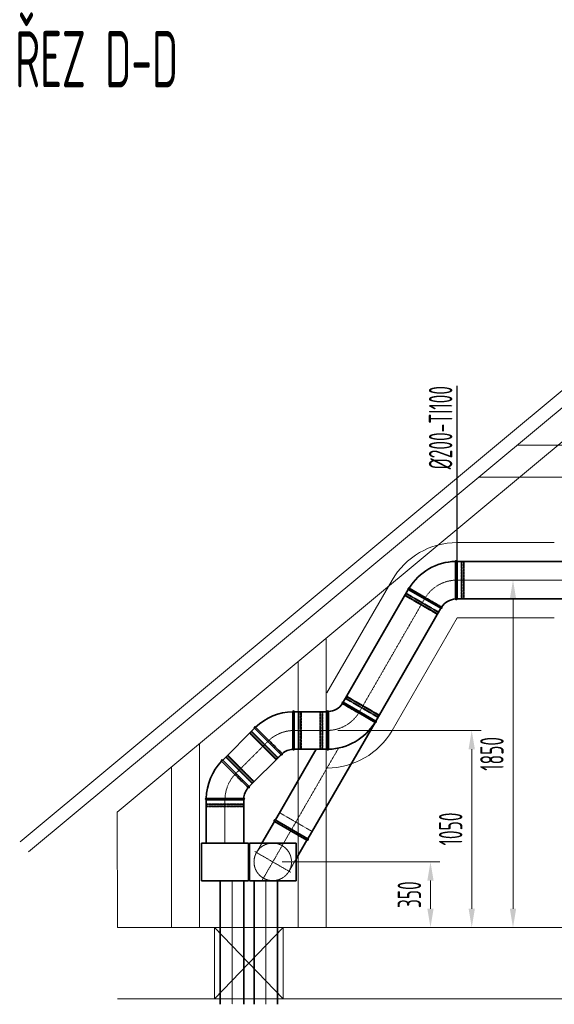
# Model space of a CAD drawing. Header units: millimetres. Extents: x 15940 to 92175, y -24684 to 227664.
# Tile 126 of 132: x 50360 to 53210, y 222050 to 227294. Entities that reach past the tile are written whole.
import ezdxf

# ---------------------------------------------------------------- set-up
doc = ezdxf.new("R2010")
doc.units = ezdxf.units.MM
doc.header["$LTSCALE"] = 0.05
for name, pattern in [('ACAD_ISO02W100', [15, 12, -3]), ('ACAD_ISO10W100', [18, 12, -3, 0, -3]), ('phl_thick', [0])]:
    doc.linetypes.add(name, pattern=pattern)
for name, color, linetype, lineweight in [('VZT_01 SUP (PŘÍVOD) - OBRYS', 5, 'Continuous', 35), ('VZT_02 SUP (PŘÍVOD) - OSA', 5, 'ACAD_ISO10W100', 5), ('VZT_04 SUP (PŘÍVOD) - SKRYTÉ', 5, 'ACAD_ISO02W100', 5), ('VZT_05 ETA (ODVOD) - OBRYS', 6, 'Continuous', 35), ('VZT_06 ETA (ODVOD) - OSA', 6, 'ACAD_ISO10W100', 5), ('VZT_0A SUP (PŘÍVOD)', 5, 'Continuous', 35), ('VZT_0B ETA (ODVOD)', 6, 'Continuous', 35), ('VZT_50 POPIS - OBECNE', 7, 'Continuous', 13), ('VZT_60_KOTY - DIMENZE', 7, 'Continuous', 5), ('VZT_IZOLACE - TEPELNÁ', 6, 'IZOLACE TEPELNA', 5)]:
    doc.layers.add(name, color=color, linetype=linetype, lineweight=lineweight)
doc.layers.add('VZT_03 SUP (PŘÍVOD) - NETISK', color=8, linetype='ACAD_ISO02W100', lineweight=5, plot=False)
doc.layers.add('VZT_07 ETA (ODVOD) - NETISK', color=8, linetype='ACAD_ISO02W100', lineweight=5, plot=False)
doc.styles.add('EVORA_125', font='isocp.shx', dxfattribs={"width": 0.6, "height": 125})
doc.styles.add('ISOCP 2.5', font='isocp.shx', dxfattribs={"width": 0.6, "height": 2.5})
doc.styles.get("Standard").update_dxf_attribs({"font": 'arial.ttf'})
doc.linetypes.add('IZOLACE TEPELNA', pattern='A,12.7,-1.5,["T",Standard,S=2.54,R=0,X=0,Y=-1.27],-3', length=17.2)

msp = doc.modelspace()

# ---------------------------------------------------------------- linework, layer by layer
at = {"layer": 'VZT_01 SUP (PŘÍVOD) - OBRYS'}
for p, q in [((51896.4, 222932), (52254.3, 223551.8)), ((51723.2, 223032), (51940.7, 223408.7)), ((51718.2, 223024.2), (51651.5, 222908.7)), ((51891.4, 222924.3), (51718.2, 223024.2)), ((51895.9, 222932.1), (51722.7, 223032)), ((51891.4, 222924.3), (51834.5, 222825.6))]:
    msp.add_line(p, q, dxfattribs=at)
for points in [[(51609.5, 222708.7), (51609.5, 222050.4)], [(51734.5, 222708.7), (51734.5, 222050.4)]]:
    msp.add_lwpolyline(points, dxfattribs=at)
for centre, start, end in [((51720.4, 223028.1), 60.0232, 240.0232), ((51893.7, 222928.2), 240.0232, 60.0232)]:
    msp.add_arc(centre, 4.5, start, end, dxfattribs=at)
at = {"layer": 'VZT_02 SUP (PŘÍVOD) - OSA', "ltscale": 5}
msp.add_line((52059.9, 223415.1), (51809.8, 222982), dxfattribs=at)
at = {"layer": 'VZT_02 SUP (PŘÍVOD) - OSA', "ltscale": 0.3}
for p, q in [((51809.3, 222982), (51709.4, 222808.8)), ((51709.4, 222808.8), (51614.1, 222863.7)), ((51709.4, 222808.8), (51654.4, 222713.5)), ((51709.4, 222808.8), (51804.7, 222753.8))]:
    msp.add_line(p, q, dxfattribs=at)
at = {"layer": 'VZT_02 SUP (PŘÍVOD) - OSA', "ltscale": 5}
msp.add_lwpolyline([(51672, 222050.4), (51672, 222708.7)], dxfattribs=at)
at = {"layer": 'VZT_03 SUP (PŘÍVOD) - NETISK', "ltscale": 0.4}
for p, q in [((51745.2, 223071), (51722.7, 223032)), ((51918.4, 222971), (51745.2, 223071)), ((51895.9, 222932.1), (51918.4, 222971))]:
    msp.add_line(p, q, dxfattribs=at)
at = {"layer": 'VZT_04 SUP (PŘÍVOD) - SKRYTÉ', "ltscale": 2}
for p, q in [((51651.5, 222908.7), (51622.6, 222858.8)), ((51834.5, 222825.6), (51796, 222758.8))]:
    msp.add_line(p, q, dxfattribs=at)
for start, end in [(330.0232, 150.0232), (150.0232, 330.0232)]:
    msp.add_arc((51709.2, 222808.9), 100, start, end, dxfattribs=at)
at = {"layer": 'VZT_05 ETA (ODVOD) - OBRYS'}
for p, q in [((52683.5, 224309.1), (52683.5, 224409.2)), ((52691.5, 224409.2), (52691.5, 224209.2)), ((52604.9, 224159.2), (52431.7, 224259.2)), ((52522.4, 224216.1), (52435.7, 224266.1)), ((52085.1, 223658.7), (52258.3, 223558.7)), ((51816.1, 223508.7), (51816.1, 223608.7)), ((51824.1, 223608.7), (51824.1, 223408.7)), ((51998.5, 223408.7), (51998.5, 223608.7)), ((52167.6, 223601.9), (52254.3, 223551.8)), ((51753.4, 223379.4), (51611.9, 223520.9)), ((51688.4, 223455.8), (51617.6, 223526.5)), ((52006.5, 223508.8), (52006.5, 223408.7)), ((51507.5, 223274.9), (51436.7, 223345.6)), ((51442.4, 223351.3), (51583.8, 223209.9)), ((51454.6, 223147.2), (51354.5, 223147.2)), ((51554.5, 223139.2), (51354.5, 223139.2))]:
    msp.add_line(p, q, dxfattribs=at)
for points in [[(52691.5, 224409.2), (53470.1, 224409.2)], [(52085.1, 223658.7), (52431.7, 224259.2)], [(52691.5, 224209.2), (53470.1, 224209.2)], [(52258.3, 223558.7), (52604.9, 224159.2)], [(51824.1, 223608.7), (51998.5, 223608.7)], [(51442.4, 223351.3), (51612, 223520.9)], [(51583.8, 223209.9), (51753.4, 223379.4)], [(51824.1, 223408.7), (51998.5, 223408.7)], [(51354.5, 222908.7), (51354.5, 223139.2)], [(51554.5, 222908.7), (51554.5, 223139.2)], [(51429.5, 222050.4), (51429.5, 222708.7)], [(51554.5, 222050.4), (51554.5, 222708.7)]]:
    msp.add_lwpolyline(points, dxfattribs=at)
for centre, radius, start, end in [((52691.5, 224109.2), 300, 91.5291, 148.4729), ((52687.5, 224409.2), 4, 0.001, 180.001), ((52433.7, 224262.7), 4, 60.001, 240.001), ((52691.5, 224109.2), 100, 94.5822, 145.4198), ((52687.5, 224209.2), 4, 184.5822, 0.001), ((52606.9, 224162.7), 4, 240.001, 55.4198), ((51998.5, 223708.7), 100, 274.5822, 325.4198), ((52083.1, 223655.3), 4, 60.001, 235.4198), ((51824.1, 223308.7), 300, 91.5291, 133.4729), ((51820.1, 223608.7), 4, 0.001, 180.001), ((52002.5, 223608.7), 4, 4.5822, 180.001), ((51614.8, 223523.7), 4, 45.001, 225.001), ((51998.5, 223708.7), 300, 271.5291, 328.4729), ((52256.3, 223555.3), 4, 240.001, 60.001), ((51756.2, 223382.3), 4, 225.001, 40.4198), ((51824.1, 223308.7), 100, 94.5822, 130.4198), ((51820.1, 223408.7), 4, 184.5822, 0.001), ((52002.5, 223408.7), 4, 180.001, 0.001), ((51654.5, 223139.2), 300, 136.5291, 178.4729), ((51439.6, 223348.5), 4, 45.001, 225.001), ((51654.5, 223139.2), 100, 139.5822, 175.4198), ((51581, 223207.1), 4, 229.5822, 45.001), ((51354.5, 223143.2), 4, 90.001, 270.001), ((51554.5, 223143.2), 4, 270.001, 85.4198)]:
    msp.add_arc(centre, radius, start, end, dxfattribs=at)
for points, knots in [([(52683.5, 224309.1), (52683.5, 224296.5), (52683.5, 224284), (52683.5, 224260.1), (52683.5, 224249), (52683.5, 224230.2), (52683.6, 224222.6), (52683.6, 224212.1), (52683.6, 224209.2), (52683.6, 224208.9), (52683.6, 224208.9), (52683.6, 224208.9)], [157.533456, 157.533456, 157.533456, 157.533456, 195.393508, 195.393508, 234.551342, 234.551342, 273.721472, 273.721472, 312.806301, 312.806301, 315.294186, 315.294186, 315.294186, 315.294186]), ([(52609.2, 224166), (52609.2, 224166), (52607.3, 224167.1), (52599.5, 224171.5), (52593.5, 224175), (52578.1, 224183.9), (52568.9, 224189.3), (52548.3, 224201.1), (52537.2, 224207.5), (52524.8, 224214.7), (52523.6, 224215.4), (52522.4, 224216.1)], [315.294186, 315.294186, 315.294186, 315.294186, 351.735982, 351.735982, 390.710875, 390.710875, 429.832624, 429.832624, 468.991563, 468.991563, 473.053633, 473.053633, 473.053633, 473.053633]), ([(52080.8, 223652), (52080.8, 223652), (52082.7, 223650.9), (52090.5, 223646.4), (52096.5, 223642.9), (52111.9, 223634), (52121.1, 223628.7), (52141.7, 223616.8), (52152.8, 223610.4), (52165.3, 223603.2), (52166.4, 223602.5), (52167.6, 223601.9)], [315.294186, 315.294186, 315.294186, 315.294186, 351.735982, 351.735982, 390.710875, 390.710875, 429.832624, 429.832624, 468.991563, 468.991563, 473.053633, 473.053633, 473.053633, 473.053633]), ([(52006.5, 223508.8), (52006.5, 223521.4), (52006.5, 223533.9), (52006.5, 223557.8), (52006.5, 223568.9), (52006.5, 223587.7), (52006.5, 223595.3), (52006.5, 223605.8), (52006.5, 223608.7), (52006.5, 223609), (52006.5, 223609.1), (52006.5, 223609.1)], [157.533456, 157.533456, 157.533456, 157.533456, 195.393508, 195.393508, 234.551342, 234.551342, 273.721472, 273.721472, 312.806301, 312.806301, 315.294186, 315.294186, 315.294186, 315.294186]), ([(51816.1, 223508.7), (51816.1, 223496), (51816.1, 223483.5), (51816.1, 223459.7), (51816.1, 223448.6), (51816.1, 223429.7), (51816.1, 223422.2), (51816.1, 223411.7), (51816.1, 223408.8), (51816.1, 223408.4), (51816.1, 223408.4), (51816.1, 223408.4)], [157.533456, 157.533456, 157.533456, 157.533456, 195.393508, 195.393508, 234.551342, 234.551342, 273.721472, 273.721472, 312.806301, 312.806301, 315.294186, 315.294186, 315.294186, 315.294186]), ([(51759.2, 223384.9), (51759.2, 223384.9), (51757.7, 223386.4), (51751.4, 223392.8), (51746.4, 223397.7), (51733.9, 223410.3), (51726.3, 223417.8), (51709.5, 223434.6), (51700.5, 223443.7), (51690.3, 223453.8), (51689.3, 223454.8), (51688.4, 223455.8)], [315.294186, 315.294186, 315.294186, 315.294186, 351.735982, 351.735982, 390.710875, 390.710875, 429.832624, 429.832624, 468.991563, 468.991563, 473.053633, 473.053633, 473.053633, 473.053633]), ([(51507.5, 223274.9), (51516.4, 223266), (51525.3, 223257.1), (51542.1, 223240.2), (51550, 223232.4), (51563.3, 223219.1), (51568.7, 223213.7), (51576.1, 223206.3), (51578.1, 223204.3), (51578.4, 223204), (51578.4, 223204), (51578.4, 223204)], [157.533456, 157.533456, 157.533456, 157.533456, 195.393508, 195.393508, 234.551342, 234.551342, 273.721472, 273.721472, 312.806301, 312.806301, 315.294186, 315.294186, 315.294186, 315.294186]), ([(51554.8, 223147.2), (51554.8, 223147.2), (51552.6, 223147.2), (51543.7, 223147.2), (51536.7, 223147.2), (51518.9, 223147.2), (51508.2, 223147.2), (51484.5, 223147.2), (51471.7, 223147.2), (51457.3, 223147.2), (51456, 223147.2), (51454.6, 223147.2)], [315.294186, 315.294186, 315.294186, 315.294186, 351.735982, 351.735982, 390.710875, 390.710875, 429.832624, 429.832624, 468.991563, 468.991563, 473.053633, 473.053633, 473.053633, 473.053633])]:
    msp.add_open_spline(points, degree=3, knots=knots, dxfattribs=at)
at = {"layer": 'VZT_06 ETA (ODVOD) - OSA', "ltscale": 0.3}
for points in [[(52518.3, 224209.2), (52518.3, 224209.2, -0.267949), (52691.5, 224309.2, -0.267949)], [(52171.7, 223608.7), (52171.7, 223608.7, -0.267949), (51998.5, 223508.7, -0.267949)], [(51682.7, 223450.2), (51682.7, 223450.2, -0.198912), (51824.1, 223508.7, -0.198912)], [(51454.5, 223139.2), (51454.5, 223139.2, -0.198912), (51513.1, 223280.6, -0.198912)]]:
    msp.add_lwpolyline(points, format="xyb", dxfattribs=at)
at = {"layer": 'VZT_06 ETA (ODVOD) - OSA', "ltscale": 5}
for points in [[(53470.1, 224309.2), (52691.5, 224309.2)], [(52518.3, 224209.2), (52171.7, 223608.7)], [(51998.5, 223508.7), (51824.1, 223508.7)], [(51682.7, 223450.2), (51513.1, 223280.6)], [(51454.5, 223139.2), (51454.5, 222908.7)], [(51492, 222708.7), (51492, 222050.4)]]:
    msp.add_lwpolyline(points, dxfattribs=at)
at = {"layer": 'VZT_07 ETA (ODVOD) - NETISK', "ltscale": 0.4}
for p, q in [((52713.5, 224408.2), (52691.5, 224408.2)), ((52713.5, 224210.2), (52713.5, 224408.2)), ((52717, 224407.2), (52713.5, 224407.2)), ((52717, 224209.2), (52717, 224409.2)), ((52717.5, 224409.2), (52717, 224409.2)), ((52717.5, 224209.2), (52717.5, 224409.2)), ((52724.5, 224407.2), (52717.5, 224407.2)), ((52724.5, 224209.2), (52724.5, 224409.2)), ((52725, 224409.2), (52724.5, 224409.2)), ((52725, 224209.2), (52725, 224409.2)), ((52725.5, 224407.2), (52725, 224407.2)), ((52725.5, 224210.2), (52725.5, 224408.2)), ((52729.5, 224408.2), (52725.5, 224408.2)), ((52729.5, 224210.2), (52729.5, 224408.2)), ((52432.6, 224258.7), (52421.6, 224239.6)), ((52415.6, 224229.2), (52413.6, 224225.8)), ((52585.1, 224126.8), (52413.6, 224225.8)), ((52415.2, 224230.6), (52415, 224230.2)), ((52588.2, 224130.2), (52415, 224230.2)), ((52588.4, 224130.6), (52415.2, 224230.6)), ((52587.1, 224130.2), (52415.6, 224229.2)), ((52416.7, 224229.2), (52416.5, 224228.7)), ((52420.5, 224235.7), (52417, 224229.6)), ((52419, 224237.1), (52418.7, 224236.7)), ((52591.9, 224136.7), (52418.7, 224236.7)), ((52592.2, 224137.1), (52419, 224237.1)), ((52422.5, 224239.1), (52420.7, 224236.1)), ((52593.1, 224140.6), (52421.6, 224239.6)), ((52713.5, 224210.2), (52691.5, 224210.2)), ((52717, 224211.2), (52713.5, 224211.2)), ((52717.5, 224209.2), (52717, 224209.2)), ((52724.5, 224211.2), (52717.5, 224211.2)), ((52725, 224209.2), (52724.5, 224209.2)), ((52725.5, 224211.2), (52725, 224211.2)), ((52729.5, 224210.2), (52725.5, 224210.2)), ((52604.1, 224159.7), (52593.1, 224140.6)), ((52587.1, 224130.2), (52585.1, 224126.8)), ((52586.5, 224131.2), (52586.2, 224130.7)), ((52590.2, 224137.7), (52586.7, 224131.6)), ((52588.4, 224130.6), (52588.2, 224130.2)), ((52592.2, 224141.1), (52590.5, 224138.1)), ((52592.2, 224137.1), (52591.9, 224136.7)), ((52085.9, 223658.2), (52096.9, 223677.3)), ((52096.9, 223677.3), (52268.4, 223578.3)), ((52097.8, 223680.8), (52098.1, 223681.3)), ((52097.8, 223680.8), (52271, 223580.8)), ((52097.8, 223676.8), (52099.5, 223679.8)), ((52098.1, 223681.3), (52271.3, 223581.3)), ((52099.8, 223680.3), (52103.3, 223686.3)), ((52101.6, 223687.3), (52101.8, 223687.8)), ((52101.6, 223687.3), (52274.8, 223587.3)), ((52101.8, 223687.8), (52275, 223587.8)), ((52102.9, 223687.7), (52104.9, 223691.1)), ((52102.9, 223687.7), (52274.4, 223588.7)), ((52103.5, 223686.8), (52103.8, 223687.2)), ((52104.9, 223691.1), (52276.4, 223592.2)), ((51846.1, 223607.7), (51824.1, 223607.7)), ((51846.1, 223409.7), (51846.1, 223607.7)), ((51849.6, 223606.7), (51846.1, 223606.7)), ((51849.6, 223408.7), (51849.6, 223608.7)), ((51850.1, 223608.7), (51849.6, 223608.7)), ((51850.1, 223408.7), (51850.1, 223608.7)), ((51857.1, 223606.7), (51850.1, 223606.7)), ((51857.1, 223408.7), (51857.1, 223608.7)), ((51857.6, 223608.7), (51857.1, 223608.7)), ((51857.6, 223408.7), (51857.6, 223608.7)), ((51858.1, 223606.7), (51857.6, 223606.7)), ((51858.1, 223409.7), (51858.1, 223607.7)), ((51862.1, 223607.7), (51858.1, 223607.7)), ((51862.1, 223409.7), (51862.1, 223607.7)), ((51960.5, 223607.7), (51960.5, 223409.7)), ((51960.5, 223607.7), (51964.5, 223607.7)), ((51964.5, 223607.7), (51964.5, 223409.7)), ((51964.5, 223606.7), (51965, 223606.7)), ((51965, 223608.7), (51965, 223408.7)), ((51965, 223608.7), (51965.5, 223608.7)), ((51965.5, 223608.7), (51965.5, 223408.7)), ((51965.5, 223606.7), (51972.5, 223606.7)), ((51972.5, 223608.7), (51972.5, 223408.7)), ((51972.5, 223608.7), (51973, 223608.7)), ((51973, 223608.7), (51973, 223408.7)), ((51973, 223606.7), (51976.5, 223606.7)), ((51976.5, 223607.7), (51976.5, 223409.7)), ((51976.5, 223607.7), (51998.5, 223607.7)), ((52257.4, 223559.2), (52268.4, 223578.3)), ((52267.5, 223578.8), (52269.3, 223581.8)), ((52269.5, 223582.3), (52273, 223588.3)), ((52271, 223580.8), (52271.3, 223581.3)), ((52273.3, 223588.8), (52273.5, 223589.2)), ((52274.4, 223588.7), (52276.4, 223592.2)), ((52274.8, 223587.3), (52275, 223587.8)), ((51612.7, 223520.2), (51597.1, 223504.6)), ((51588.6, 223496.1), (51585.8, 223493.3)), ((51725.8, 223353.3), (51585.8, 223493.3)), ((51588.6, 223497.5), (51588.3, 223497.2)), ((51729.7, 223355.8), (51588.3, 223497.2)), ((51730, 223356.1), (51588.6, 223497.5)), ((51728.6, 223356.1), (51588.6, 223496.1)), ((51589.7, 223495.8), (51589.3, 223495.4)), ((51595, 223501.1), (51590, 223496.1)), ((51593.9, 223502.8), (51593.6, 223502.5)), ((51735, 223361.1), (51593.6, 223502.5)), ((51735.3, 223361.4), (51593.9, 223502.8)), ((51597.8, 223503.9), (51595.3, 223501.4)), ((51737.1, 223364.6), (51597.1, 223504.6)), ((51849.6, 223410.7), (51846.1, 223410.7)), ((51857.1, 223410.7), (51850.1, 223410.7)), ((51858.1, 223410.7), (51857.6, 223410.7)), ((51964.5, 223410.7), (51965, 223410.7)), ((51965.5, 223410.7), (51972.5, 223410.7)), ((51973, 223410.7), (51976.5, 223410.7)), ((51458.7, 223366.2), (51443.1, 223350.6)), ((51598.7, 223226.1), (51458.7, 223366.2)), ((51461.8, 223367.9), (51459.4, 223365.4)), ((51460.8, 223369.7), (51460.4, 223369.3)), ((51601.8, 223227.9), (51460.4, 223369.3)), ((51602.2, 223228.3), (51460.8, 223369.7)), ((51467.1, 223373.2), (51462.2, 223368.3)), ((51466.1, 223375), (51465.7, 223374.6)), ((51607.1, 223233.2), (51465.7, 223374.6)), ((51607.5, 223233.6), (51466.1, 223375)), ((51470, 223377.5), (51467.1, 223374.6)), ((51607.1, 223234.6), (51467.1, 223374.6)), ((51467.8, 223373.9), (51467.5, 223373.6)), ((51610, 223237.5), (51470, 223377.5)), ((51733.6, 223362.5), (51728.6, 223357.5)), ((51736.4, 223365.3), (51733.9, 223362.8)), ((51735.3, 223361.4), (51735, 223361.1)), ((51752.7, 223380.2), (51737.1, 223364.6)), ((51846.1, 223409.7), (51824.1, 223409.7)), ((51850.1, 223408.7), (51849.6, 223408.7)), ((51857.6, 223408.7), (51857.1, 223408.7)), ((51862.1, 223409.7), (51858.1, 223409.7)), ((51960.5, 223409.7), (51964.5, 223409.7)), ((51965, 223408.7), (51965.5, 223408.7)), ((51972.5, 223408.7), (51973, 223408.7)), ((51976.5, 223409.7), (51998.5, 223409.7)), ((51728.6, 223356.1), (51725.8, 223353.3)), ((51728.3, 223357.2), (51727.9, 223356.8)), ((51730, 223356.1), (51729.7, 223355.8)), ((51598.7, 223226.1), (51583.1, 223210.6)), ((51600.4, 223229.3), (51598, 223226.9)), ((51605.7, 223234.6), (51600.8, 223229.7)), ((51602.2, 223228.3), (51601.8, 223227.9)), ((51606.4, 223235.3), (51606.1, 223235)), ((51610, 223237.5), (51607.1, 223234.6)), ((51607.5, 223233.6), (51607.1, 223233.2)), ((51554.5, 223113.7), (51354.5, 223113.7)), ((51354.5, 223113.7), (51354.5, 223113.2)), ((51554.5, 223113.2), (51354.5, 223113.2)), ((51554.5, 223106.2), (51354.5, 223106.2)), ((51354.5, 223106.2), (51354.5, 223105.7)), ((51554.5, 223105.7), (51354.5, 223105.7)), ((51355.5, 223139.2), (51355.5, 223117.2)), ((51553.5, 223117.2), (51355.5, 223117.2)), ((51553.5, 223105.2), (51355.5, 223105.2)), ((51355.5, 223105.2), (51355.5, 223101.2)), ((51553.5, 223101.2), (51355.5, 223101.2)), ((51356.5, 223117.2), (51356.5, 223113.7)), ((51356.5, 223113.2), (51356.5, 223106.2)), ((51356.5, 223105.7), (51356.5, 223105.2)), ((51552.5, 223117.2), (51552.5, 223113.7)), ((51552.5, 223113.2), (51552.5, 223106.2)), ((51552.5, 223105.7), (51552.5, 223105.2)), ((51553.5, 223139.2), (51553.5, 223117.2)), ((51553.5, 223105.2), (51553.5, 223101.2)), ((51554.5, 223113.7), (51554.5, 223113.2)), ((51554.5, 223106.2), (51554.5, 223105.7))]:
    msp.add_line(p, q, dxfattribs=at)
at = {"layer": 'VZT_0A SUP (PŘÍVOD)'}
for p, q in [((51834.5, 222908.7), (51584.5, 222908.7)), ((51584.5, 222908.7), (51584.5, 222708.7)), ((51834.5, 222708.7), (51834.5, 222908.7)), ((51584.5, 222708.7), (51834.5, 222708.7))]:
    msp.add_line(p, q, dxfattribs=at)
at = {"layer": 'VZT_0B ETA (ODVOD)'}
for p, q in [((51579.5, 222908.7), (51329.5, 222908.7)), ((51329.5, 222908.7), (51329.5, 222708.7)), ((51579.5, 222708.7), (51579.5, 222908.7)), ((51329.5, 222708.7), (51579.5, 222708.7))]:
    msp.add_line(p, q, dxfattribs=at)
at = {"layer": 'VZT_50 POPIS - OBECNE', "color": 8, "linetype": 'phl_thick'}
for p, q in [((53968.9, 225915.1), (50362.5, 222916.4)), ((50407.4, 222862.3), (53968.9, 225823.7)), ((53968.9, 225642), (50879.7, 223073.4)), ((53011.3, 225027.8), (53311, 225027.8)), ((52806.8, 224857.8), (55155, 224857.8)), ((51994.5, 222459.2), (51994.5, 224000.3)), ((51844.5, 222459.2), (51844.5, 223875.6)), ((51319.5, 222459.2), (51319.5, 223439.1)), ((51169.5, 222459.2), (51169.5, 223314.4)), ((50879.7, 223073.4), (50880.7, 222459.2)), ((50880.7, 222459.2), (51399.5, 222459.2)), ((51399.5, 222459.2), (51399.5, 222079.2)), ((51764.5, 222079.2), (51764.5, 222459.2)), ((51764.5, 222459.2), (59433.7, 222459.2)), ((50880.7, 222079.2), (59433.7, 222079.2))]:
    msp.add_line(p, q, dxfattribs=at)
at = {"layer": 'VZT_50 POPIS - OBECNE', "linetype": 'phl_thick'}
for p, q in [((52989.9, 222559.2), (52989.9, 224209.2)), ((52056.5, 223508.9), (52819.9, 223508.9)), ((52769.9, 222559.2), (52769.9, 223408.9)), ((51759.2, 222808.9), (52599.9, 222808.9)), ((52549.9, 222559.2), (52549.9, 222708.9)), ((51399.5, 222459.2), (51764.5, 222079.2)), ((51399.5, 222079.2), (51764.5, 222459.2)), ((51399.5, 222459.2), (51764.5, 222459.2))]:
    msp.add_line(p, q, dxfattribs=at)
for points in [[(52973.2, 224209.2), (53006.6, 224209.2), (52989.9, 224309.2)], [(52753.2, 223408.9), (52786.6, 223408.9), (52769.9, 223508.9)], [(52533.2, 222708.9), (52566.6, 222708.9), (52549.9, 222808.9)], [(52533.2, 222559.2), (52566.6, 222559.2), (52549.9, 222459.2)], [(52753.2, 222559.2), (52786.6, 222559.2), (52769.9, 222459.2)], [(52973.2, 222559.2), (53006.6, 222559.2), (52989.9, 222459.2)]]:
    msp.add_solid(points, dxfattribs=at)
at = {"layer": 'VZT_60_KOTY - DIMENZE', "linetype": 'ByBlock', "lineweight": -2}
msp.add_line((52691.5, 224763), (52691.5, 224813), dxfattribs=at)
for points in [[(52691.5, 224813), (52691.5, 225343)], [(52691.5, 224409.2), (52691.5, 224763)]]:
    msp.add_lwpolyline(points, dxfattribs=at)
at = {"layer": 'VZT_IZOLACE - TEPELNÁ', "ltscale": 10}
for p, q in [((53210.2, 224509.2), (52691.5, 224509.2)), ((52345.1, 224309.2), (51998.3, 223708.7)), ((52691.7, 224109.2), (52344.9, 223508.8)), ((53210.2, 224109.2), (52691.7, 224109.2)), ((51998.5, 223308.7), (51994.5, 223308.7))]:
    msp.add_line(p, q, dxfattribs=at)
for centre, start, end in [((52691.5, 224109.2), 90, 150.0039), ((51998.5, 223708.7), 270, 330.0039)]:
    msp.add_arc(centre, 400, start, end, dxfattribs=at)

# ---------------------------------------------------------------- texts
at = {"layer": 'VZT_50 POPIS - OBECNE', "linetype": 'phl_thick', "style": 'ISOCP 2.5', "width": 0.6}
msp.add_text('ŘEZ D-D', height=300, dxfattribs=at).set_placement((50335.5, 226933.4))
at = {"layer": 'VZT_50 POPIS - OBECNE', "linetype": 'phl_thick', "char_height": 125, "attachment_point": 5, "rotation": 90, "style": 'EVORA_125'}
for s, insert in [('\\A1;1850', (52877.4, 223384.2)), ('\\A1;1050', (52657.4, 222984)), ('\\A1;350', (52437.4, 222634))]:
    msp.add_mtext(s, dxfattribs=dict(at, insert=insert))
at = {"layer": 'VZT_60_KOTY - DIMENZE', "linetype": 'phl_thick', "insert": (52541.5, 225343), "char_height": 125, "attachment_point": 3, "rotation": 90, "style": 'EVORA_125'}
msp.add_mtext('%%C200-TI100', dxfattribs=at)

doc.saveas('drawing.dxf')
